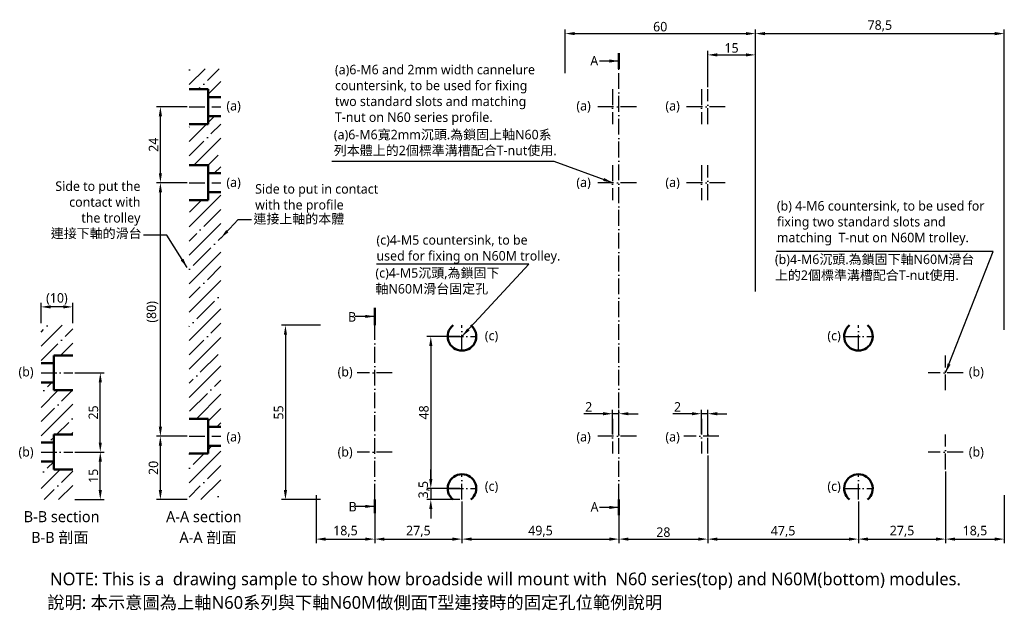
# Model space of a CAD drawing. Header units: millimetres. Extents: x 338 to 649, y 226 to 412.
import ezdxf

# ---------------------------------------------------------------- set-up
doc = ezdxf.new("R2010")
doc.units = ezdxf.units.MM
doc.linetypes.add('中心線5', pattern=[7.2, 5, -1, 0.2, -1])
doc.layers.add('中心線', color=5, linetype='中心線5')
doc.layers.add('標註線', color=3, linetype='Continuous')
doc.layers.add('外框線', color=7, linetype='Continuous', lineweight=50)
doc.styles.get("Standard").update_dxf_attribs({"font": 'msjh.ttf'})
doc.dimstyles.new('ISO-25', dxfattribs={"dimtxt": 3, "dimasz": 3, "dimexe": 1.25, "dimexo": 0.625, "dimtad": 1, "dimdec": 8, "dimtxsty": 'Standard', "dimcen": 2.5, "dimadec": 0, "dimazin": 0, "dimtfac": 1, "dimtdec": 8, "dimtmove": 0, "dimatfit": 3, "dimfxl": 0, "dimarcsym": 0})

# ---------------------------------------------------------------- blocks, each defined once
blk = doc.blocks.new('*D1')
at = {"layer": 'Defpoints', "color": 0}
for p in [(354.92, 275.63), (363.6, 275.63), (354.92, 260.63)]:
    blk.add_point(p, dxfattribs=at)
at = {"layer": '標註線', "color": 0, "lineweight": -2}
for p, q in [((355.55, 275.63), (364.85, 275.63)), ((363.6, 263.63), (363.6, 272.63)), ((355.55, 260.63), (364.85, 260.63))]:
    blk.add_line(p, q, dxfattribs=at)
at = {"layer": '標註線', "color": 0}
for points in [[(363.1, 272.63), (364.1, 272.63), (363.6, 275.63)], [(363.1, 263.63), (364.1, 263.63), (363.6, 260.63)]]:
    blk.add_solid(points, dxfattribs=at)
at = {"layer": '標註線', "color": 0, "insert": (361.42, 268.13), "char_height": 3, "attachment_point": 5, "rotation": 90}
blk.add_mtext('15', dxfattribs=at)
blk = doc.blocks.new('*D2')
at = {"layer": 'Defpoints', "color": 0}
for p in [(354.92, 300.63), (363.6, 300.63), (354.92, 275.63)]:
    blk.add_point(p, dxfattribs=at)
at = {"layer": '標註線', "color": 0, "lineweight": -2}
for p, q in [((355.55, 300.63), (364.85, 300.63)), ((363.6, 278.63), (363.6, 297.63)), ((355.55, 275.63), (364.85, 275.63))]:
    blk.add_line(p, q, dxfattribs=at)
at = {"layer": '標註線', "color": 0}
for points in [[(363.1, 297.63), (364.1, 297.63), (363.6, 300.63)], [(363.1, 278.63), (364.1, 278.63), (363.6, 275.63)]]:
    blk.add_solid(points, dxfattribs=at)
at = {"layer": '標註線', "color": 0, "insert": (361.43, 288.13), "char_height": 3, "attachment_point": 5, "rotation": 90}
blk.add_mtext('25', dxfattribs=at)
blk = doc.blocks.new('*D3')
at = {"layer": 'Defpoints', "color": 0}
for p in [(344.92, 321.45), (344.92, 315.63), (354.92, 315.63)]:
    blk.add_point(p, dxfattribs=at)
at = {"layer": '標註線', "color": 0, "lineweight": -2}
for p, q in [((344.92, 316.26), (344.92, 322.7)), ((351.92, 321.45), (347.92, 321.45)), ((354.92, 316.26), (354.92, 322.7))]:
    blk.add_line(p, q, dxfattribs=at)
at = {"layer": '標註線', "color": 0}
for points in [[(347.92, 321.95), (347.92, 320.95), (344.92, 321.45)], [(351.92, 321.95), (351.92, 320.95), (354.92, 321.45)]]:
    blk.add_solid(points, dxfattribs=at)
at = {"layer": '標註線', "color": 0, "insert": (349.92, 323.95), "char_height": 3, "attachment_point": 5}
blk.add_mtext('(10)', dxfattribs=at)
blk = doc.blocks.new('*D4')
at = {"layer": 'Defpoints', "color": 0}
for p in [(433.65, 315.63), (421.98, 260.63), (433.65, 260.63)]:
    blk.add_point(p, dxfattribs=at)
at = {"layer": '標註線', "color": 0, "lineweight": -2}
for p, q in [((433.02, 315.63), (420.73, 315.63)), ((421.98, 312.63), (421.98, 263.63)), ((433.02, 260.63), (420.73, 260.63))]:
    blk.add_line(p, q, dxfattribs=at)
at = {"layer": '標註線', "color": 0}
for points in [[(421.48, 312.63), (422.48, 312.63), (421.98, 315.63)], [(421.48, 263.63), (422.48, 263.63), (421.98, 260.63)]]:
    blk.add_solid(points, dxfattribs=at)
at = {"layer": '標註線', "color": 0, "insert": (419.83, 288.13), "char_height": 3, "attachment_point": 5, "rotation": 90}
blk.add_mtext('55', dxfattribs=at)
blk = doc.blocks.new('*D5')
at = {"layer": 'Defpoints', "color": 0}
for p in [(431.65, 262.63), (450.15, 260.63), (450.15, 248.15)]:
    blk.add_point(p, dxfattribs=at)
at = {"layer": '標註線', "color": 0, "lineweight": -2}
for p, q in [((431.65, 262.01), (431.65, 246.9)), ((450.15, 260.01), (450.15, 246.9)), ((434.65, 248.15), (447.15, 248.15))]:
    blk.add_line(p, q, dxfattribs=at)
at = {"layer": '標註線', "color": 0}
for points in [[(434.65, 248.65), (434.65, 247.65), (431.65, 248.15)], [(447.15, 248.65), (447.15, 247.65), (450.15, 248.15)]]:
    blk.add_solid(points, dxfattribs=at)
at = {"layer": '標註線', "color": 0, "insert": (440.9, 250.59), "char_height": 3, "attachment_point": 5}
blk.add_mtext('18,5', dxfattribs=at)
blk = doc.blocks.new('*D6')
at = {"layer": 'Defpoints', "color": 0}
for p in [(648.65, 407.71), (570.15, 325.63), (648.65, 313.63)]:
    blk.add_point(p, dxfattribs=at)
at = {"layer": '標註線', "color": 0, "lineweight": -2}
for p, q in [((570.15, 326.26), (570.15, 408.96)), ((573.15, 407.71), (645.65, 407.71)), ((648.65, 314.26), (648.65, 408.96))]:
    blk.add_line(p, q, dxfattribs=at)
at = {"layer": '標註線', "color": 0}
for points in [[(573.15, 408.21), (573.15, 407.21), (570.15, 407.71)], [(645.65, 408.21), (645.65, 407.21), (648.65, 407.71)]]:
    blk.add_solid(points, dxfattribs=at)
at = {"layer": '標註線', "color": 0, "insert": (609.4, 410.14), "char_height": 3, "attachment_point": 5}
blk.add_mtext('78,5', dxfattribs=at)
blk = doc.blocks.new('*D7')
at = {"layer": 'Defpoints', "color": 0}
for p in [(527.15, 260.63), (555.15, 260.63), (555.15, 248.15)]:
    blk.add_point(p, dxfattribs=at)
at = {"layer": '標註線', "color": 0, "lineweight": -2}
for p, q in [((527.15, 260.01), (527.15, 246.9)), ((555.15, 260.01), (555.15, 246.9)), ((530.15, 248.15), (552.15, 248.15))]:
    blk.add_line(p, q, dxfattribs=at)
at = {"layer": '標註線', "color": 0}
for points in [[(530.15, 248.65), (530.15, 247.65), (527.15, 248.15)], [(552.15, 248.65), (552.15, 247.65), (555.15, 248.15)]]:
    blk.add_solid(points, dxfattribs=at)
at = {"layer": '標註線', "color": 0, "insert": (541.15, 250.33), "char_height": 3, "attachment_point": 5}
blk.add_mtext('28', dxfattribs=at)
blk = doc.blocks.new('*D8')
at = {"layer": 'Defpoints', "color": 0}
for p in [(630.15, 270.13), (648.65, 262.63), (648.65, 248.15)]:
    blk.add_point(p, dxfattribs=at)
at = {"layer": '標註線', "color": 0, "lineweight": -2}
for p, q in [((630.15, 269.51), (630.15, 246.9)), ((648.65, 262.01), (648.65, 246.9)), ((633.15, 248.15), (645.65, 248.15))]:
    blk.add_line(p, q, dxfattribs=at)
at = {"layer": '標註線', "color": 0}
for points in [[(633.15, 248.65), (633.15, 247.65), (630.15, 248.15)], [(645.65, 248.65), (645.65, 247.65), (648.65, 248.15)]]:
    blk.add_solid(points, dxfattribs=at)
at = {"layer": '標註線', "color": 0, "insert": (639.4, 250.59), "char_height": 3, "attachment_point": 5}
blk.add_mtext('18,5', dxfattribs=at)
blk = doc.blocks.new('*D9')
at = {"layer": 'Defpoints', "color": 0}
for p in [(570.15, 400.99), (570.15, 394.63), (555.15, 390.13)]:
    blk.add_point(p, dxfattribs=at)
at = {"layer": '標註線', "color": 0, "lineweight": -2}
for p, q in [((555.15, 390.76), (555.15, 402.24)), ((558.15, 400.99), (567.15, 400.99)), ((570.15, 395.26), (570.15, 402.24))]:
    blk.add_line(p, q, dxfattribs=at)
at = {"layer": '標註線', "color": 0}
for points in [[(558.15, 401.49), (558.15, 400.49), (555.15, 400.99)], [(567.15, 401.49), (567.15, 400.49), (570.15, 400.99)]]:
    blk.add_solid(points, dxfattribs=at)
at = {"layer": '標註線', "color": 0, "insert": (562.65, 403.17), "char_height": 3, "attachment_point": 5}
blk.add_mtext('15', dxfattribs=at)
blk = doc.blocks.new('*D10')
at = {"layer": 'Defpoints', "color": 0}
for p in [(382.55, 280.63), (391.62, 280.63), (391.62, 260.63)]:
    blk.add_point(p, dxfattribs=at)
at = {"layer": '標註線', "color": 0, "lineweight": -2}
for p, q in [((390.99, 280.63), (381.3, 280.63)), ((382.55, 263.63), (382.55, 277.63)), ((390.99, 260.63), (381.3, 260.63))]:
    blk.add_line(p, q, dxfattribs=at)
at = {"layer": '標註線', "color": 0}
for points in [[(382.05, 277.63), (383.05, 277.63), (382.55, 280.63)], [(382.05, 263.63), (383.05, 263.63), (382.55, 260.63)]]:
    blk.add_solid(points, dxfattribs=at)
at = {"layer": '標註線', "color": 0, "insert": (380.37, 270.63), "char_height": 3, "attachment_point": 5, "rotation": 90}
blk.add_mtext('20', dxfattribs=at)
blk = doc.blocks.new('*D11')
at = {"layer": 'Defpoints', "color": 0}
for p in [(382.55, 360.63), (391.62, 360.63), (391.62, 280.63)]:
    blk.add_point(p, dxfattribs=at)
at = {"layer": '標註線', "color": 0, "lineweight": -2}
for p, q in [((390.99, 360.63), (381.3, 360.63)), ((382.55, 283.63), (382.55, 357.63)), ((390.99, 280.63), (381.3, 280.63))]:
    blk.add_line(p, q, dxfattribs=at)
at = {"layer": '標註線', "color": 0}
for points in [[(382.05, 357.63), (383.05, 357.63), (382.55, 360.63)], [(382.05, 283.63), (383.05, 283.63), (382.55, 280.63)]]:
    blk.add_solid(points, dxfattribs=at)
at = {"layer": '標註線', "color": 0, "insert": (380.05, 319.88), "char_height": 3, "attachment_point": 5, "rotation": 90}
blk.add_mtext('(80)', dxfattribs=at)
blk = doc.blocks.new('*D12')
at = {"layer": 'Defpoints', "color": 0}
for p in [(382.55, 384.63), (391.62, 384.63), (391.62, 360.63)]:
    blk.add_point(p, dxfattribs=at)
at = {"layer": '標註線', "color": 0, "lineweight": -2}
for p, q in [((390.99, 384.63), (381.3, 384.63)), ((382.55, 363.63), (382.55, 381.63)), ((390.99, 360.63), (381.3, 360.63))]:
    blk.add_line(p, q, dxfattribs=at)
at = {"layer": '標註線', "color": 0}
for points in [[(382.05, 381.63), (383.05, 381.63), (382.55, 384.63)], [(382.05, 363.63), (383.05, 363.63), (382.55, 360.63)]]:
    blk.add_solid(points, dxfattribs=at)
at = {"layer": '標註線', "color": 0, "insert": (380.39, 372.63), "char_height": 3, "attachment_point": 5, "rotation": 90}
blk.add_mtext('24', dxfattribs=at)
blk = doc.blocks.new('*D13')
at = {"layer": 'Defpoints', "color": 0}
for p in [(527.15, 287.73), (525.15, 280.63), (527.15, 280.63)]:
    blk.add_point(p, dxfattribs=at)
at = {"layer": '標註線', "color": 0, "lineweight": -2}
for p, q in [((525.15, 281.26), (525.15, 288.98)), ((527.15, 281.26), (527.15, 288.98)), ((522.15, 287.73), (516.08, 287.73)), ((527.15, 287.73), (525.15, 287.73)), ((530.15, 287.73), (533.15, 287.73))]:
    blk.add_line(p, q, dxfattribs=at)
at = {"layer": '標註線', "color": 0}
for points in [[(522.15, 288.23), (522.15, 287.23), (525.15, 287.73)], [(530.15, 288.23), (530.15, 287.23), (527.15, 287.73)]]:
    blk.add_solid(points, dxfattribs=at)
at = {"layer": '標註線', "color": 0, "insert": (517.61, 289.88), "char_height": 3, "attachment_point": 5}
blk.add_mtext('2', dxfattribs=at)
blk = doc.blocks.new('*D14')
at = {"layer": 'Defpoints', "color": 0}
for p in [(555.15, 287.73), (553.15, 280.63), (555.15, 280.63)]:
    blk.add_point(p, dxfattribs=at)
at = {"layer": '標註線', "color": 0, "lineweight": -2}
for p, q in [((553.15, 281.26), (553.15, 288.98)), ((555.15, 281.26), (555.15, 288.98)), ((550.15, 287.73), (544.08, 287.73)), ((555.15, 287.73), (553.15, 287.73)), ((558.15, 287.73), (561.15, 287.73))]:
    blk.add_line(p, q, dxfattribs=at)
at = {"layer": '標註線', "color": 0}
for points in [[(550.15, 288.23), (550.15, 287.23), (553.15, 287.73)], [(558.15, 288.23), (558.15, 287.23), (555.15, 287.73)]]:
    blk.add_solid(points, dxfattribs=at)
at = {"layer": '標註線', "color": 0, "insert": (545.61, 289.88), "char_height": 3, "attachment_point": 5}
blk.add_mtext('2', dxfattribs=at)
blk = doc.blocks.new('*D15')
at = {"layer": 'Defpoints', "color": 0}
for p in [(450.15, 260.63), (477.65, 260.63), (477.65, 248.15)]:
    blk.add_point(p, dxfattribs=at)
at = {"layer": '標註線', "color": 0, "lineweight": -2}
for p, q in [((450.15, 260.01), (450.15, 246.9)), ((477.65, 260.01), (477.65, 246.9)), ((453.15, 248.15), (474.65, 248.15))]:
    blk.add_line(p, q, dxfattribs=at)
at = {"layer": '標註線', "color": 0}
for points in [[(453.15, 248.65), (453.15, 247.65), (450.15, 248.15)], [(474.65, 248.65), (474.65, 247.65), (477.65, 248.15)]]:
    blk.add_solid(points, dxfattribs=at)
at = {"layer": '標註線', "color": 0, "insert": (463.9, 250.58), "char_height": 3, "attachment_point": 5}
blk.add_mtext('27,5', dxfattribs=at)
blk = doc.blocks.new('*D16')
at = {"layer": 'Defpoints', "color": 0}
for p in [(477.65, 260.63), (527.15, 260.63), (527.15, 248.15)]:
    blk.add_point(p, dxfattribs=at)
at = {"layer": '標註線', "color": 0, "lineweight": -2}
for p, q in [((477.65, 260.01), (477.65, 246.9)), ((527.15, 260.01), (527.15, 246.9)), ((480.65, 248.15), (524.15, 248.15))]:
    blk.add_line(p, q, dxfattribs=at)
at = {"layer": '標註線', "color": 0}
for points in [[(480.65, 248.65), (480.65, 247.65), (477.65, 248.15)], [(524.15, 248.65), (524.15, 247.65), (527.15, 248.15)]]:
    blk.add_solid(points, dxfattribs=at)
at = {"layer": '標註線', "color": 0, "insert": (502.4, 250.58), "char_height": 3, "attachment_point": 5}
blk.add_mtext('49,5', dxfattribs=at)
blk = doc.blocks.new('*D17')
at = {"layer": 'Defpoints', "color": 0}
for p in [(555.15, 275.13), (602.65, 260.63), (602.65, 248.15)]:
    blk.add_point(p, dxfattribs=at)
at = {"layer": '標註線', "color": 0, "lineweight": -2}
for p, q in [((555.15, 274.51), (555.15, 246.9)), ((602.65, 260.01), (602.65, 246.9)), ((558.15, 248.15), (599.65, 248.15))]:
    blk.add_line(p, q, dxfattribs=at)
at = {"layer": '標註線', "color": 0}
for points in [[(558.15, 248.65), (558.15, 247.65), (555.15, 248.15)], [(599.65, 248.65), (599.65, 247.65), (602.65, 248.15)]]:
    blk.add_solid(points, dxfattribs=at)
at = {"layer": '標註線', "color": 0, "insert": (578.9, 250.55), "char_height": 3, "attachment_point": 5}
blk.add_mtext('47,5', dxfattribs=at)
blk = doc.blocks.new('*D18')
at = {"layer": 'Defpoints', "color": 0}
for p in [(602.65, 260.63), (630.15, 260.63), (630.15, 248.15)]:
    blk.add_point(p, dxfattribs=at)
at = {"layer": '標註線', "color": 0, "lineweight": -2}
for p, q in [((602.65, 260.01), (602.65, 246.9)), ((630.15, 260.01), (630.15, 246.9)), ((605.65, 248.15), (627.15, 248.15))]:
    blk.add_line(p, q, dxfattribs=at)
at = {"layer": '標註線', "color": 0}
for points in [[(605.65, 248.65), (605.65, 247.65), (602.65, 248.15)], [(627.15, 248.65), (627.15, 247.65), (630.15, 248.15)]]:
    blk.add_solid(points, dxfattribs=at)
at = {"layer": '標註線', "color": 0, "insert": (616.4, 250.58), "char_height": 3, "attachment_point": 5}
blk.add_mtext('27,5', dxfattribs=at)
blk = doc.blocks.new('*D19')
at = {"layer": 'Defpoints', "color": 0}
for p in [(477.65, 312.13), (467.82, 264.13), (477.65, 264.13)]:
    blk.add_point(p, dxfattribs=at)
at = {"layer": '標註線', "color": 0, "lineweight": -2}
for p, q in [((477.02, 312.13), (466.57, 312.13)), ((467.82, 309.13), (467.82, 267.13)), ((477.02, 264.13), (466.57, 264.13))]:
    blk.add_line(p, q, dxfattribs=at)
at = {"layer": '標註線', "color": 0}
for points in [[(467.32, 309.13), (468.32, 309.13), (467.82, 312.13)], [(467.32, 267.13), (468.32, 267.13), (467.82, 264.13)]]:
    blk.add_solid(points, dxfattribs=at)
at = {"layer": '標註線', "color": 0, "insert": (465.64, 288.13), "char_height": 3, "attachment_point": 5, "rotation": 90}
blk.add_mtext('48', dxfattribs=at)
blk = doc.blocks.new('*D20')
at = {"layer": 'Defpoints', "color": 0}
for p in [(477.65, 264.13), (467.82, 260.63), (477.65, 260.63)]:
    blk.add_point(p, dxfattribs=at)
at = {"layer": '標註線', "color": 0, "lineweight": -2}
for p, q in [((467.82, 267.13), (467.82, 270.13)), ((477.02, 264.13), (466.57, 264.13)), ((467.82, 264.13), (467.82, 260.63)), ((477.02, 260.63), (466.57, 260.63)), ((467.82, 257.63), (467.82, 254.63))]:
    blk.add_line(p, q, dxfattribs=at)
at = {"layer": '標註線', "color": 0}
for points in [[(467.32, 267.13), (468.32, 267.13), (467.82, 264.13)], [(467.32, 257.63), (468.32, 257.63), (467.82, 260.63)]]:
    blk.add_solid(points, dxfattribs=at)
at = {"layer": '標註線', "color": 0, "insert": (465.7, 263.75), "char_height": 3, "attachment_point": 5, "rotation": 90}
blk.add_mtext('3,5', dxfattribs=at)
blk = doc.blocks.new('*D21')
at = {"layer": 'Defpoints', "color": 0}
for p in [(570.15, 407.71), (510.15, 394.63), (570.15, 394.63)]:
    blk.add_point(p, dxfattribs=at)
at = {"layer": '標註線', "color": 0, "lineweight": -2}
for p, q in [((510.15, 395.26), (510.15, 408.96)), ((513.15, 407.71), (567.15, 407.71)), ((570.15, 395.26), (570.15, 408.96))]:
    blk.add_line(p, q, dxfattribs=at)
at = {"layer": '標註線', "color": 0}
for points in [[(513.15, 408.21), (513.15, 407.21), (510.15, 407.71)], [(567.15, 408.21), (567.15, 407.21), (570.15, 407.71)]]:
    blk.add_solid(points, dxfattribs=at)
at = {"layer": '標註線', "color": 0, "insert": (540.15, 409.88), "char_height": 3, "attachment_point": 5}
blk.add_mtext('60', dxfattribs=at)

msp = doc.modelspace()

# ---------------------------------------------------------------- hatches: boundary and pattern name
h = msp.add_hatch()
h.set_pattern_fill('ANSI35', color=256, style=0)
h.paths.add_polyline_path([(401.61692178, 277.63406757), (397.61692178, 277.63406757), (397.61692178, 275.13406757), (391.61692178, 275.13406757), (391.61692178, 260.63406757), (401.61692178, 260.63406757)])
h.paths.add_polyline_path([(401.61692178, 357.63406757), (397.61692178, 357.63406757), (397.61692178, 355.13406757), (391.61692178, 355.13406757), (391.61692178, 286.13406757), (397.61692178, 286.13406757), (397.61692178, 283.63406757), (401.61692178, 283.63406757)])
h.paths.add_polyline_path([(401.61692178, 381.63406757), (397.61692178, 381.63406757), (397.61692178, 379.13406757), (391.61692178, 379.13406757), (391.61692178, 366.13406757), (397.61692178, 366.13406757), (397.61692178, 363.63406757), (401.61692178, 363.63406757)])
h.paths.add_polyline_path([(401.61692178, 396.63406757), (391.61692178, 396.63406757), (391.61692178, 390.13406757), (397.61692178, 390.13406757), (397.61692178, 387.63406757), (401.61692178, 387.63406757)])
h = msp.add_hatch()
h.set_pattern_fill('ANSI35', color=256, style=0)
h.paths.add_polyline_path([(354.92060092, 315.63406757), (344.92060092, 315.63406757), (344.92060092, 303.63406757), (348.92060092, 303.63406757), (348.92060092, 306.13406757), (354.92060092, 306.13406757)])
h.paths.add_polyline_path([(354.92060092, 270.13406757), (348.92060092, 270.13406757), (348.92060092, 272.63406757), (344.92060092, 272.63406757), (344.92060092, 260.63406757), (354.92060092, 260.63406757)])
h = msp.add_hatch()
h.set_pattern_fill('ANSI35', color=256, style=0)
h.set_pattern_definition([(45, (159.445, 23.417), (-4.49013, 4.49013), []), (45, (163.935, 23.417), (-4.49013, 4.49013), [7.9375, -1.5875, 0, -1.5875])])
h.paths.add_polyline_path([(354.92060092, 281.13406757), (354.92060092, 295.13406757), (348.92060092, 295.13406757), (348.92060092, 297.63406757), (344.92060092, 297.63406757), (344.92060092, 278.63406757), (348.92060092, 278.63406757), (348.92060092, 281.13406757)])

# ---------------------------------------------------------------- linework, layer by layer
at = {"layer": '中心線'}
for p, q in [((527.14803058, 260.63406757), (527.14803058, 396.63406757)), ((525.14803058, 390.13406757), (525.14803058, 379.13406757)), ((553.14803058, 390.13406757), (553.14803058, 379.13406757)), ((555.14803058, 379.13406757), (555.14803058, 390.13406757)), ((391.61692178, 384.63406757), (401.61692178, 384.63406757)), ((532.64803058, 384.63406757), (519.64803058, 384.63406757)), ((560.64803058, 384.63406757), (547.64803058, 384.63406757)), ((525.14803058, 366.13406757), (525.14803058, 355.13406757)), ((553.14803058, 366.13406757), (553.14803058, 355.13406757)), ((555.14803058, 355.13406757), (555.14803058, 366.13406757)), ((391.61692178, 360.63406757), (401.61692178, 360.63406757)), ((532.64803058, 360.63406757), (519.64803058, 360.63406757)), ((560.64803058, 360.63406757), (547.64803058, 360.63406757)), ((450.14803058, 260.63406757), (450.14803058, 315.63406757)), ((477.64803058, 307.63406757), (477.64803058, 315.63406757)), ((602.64803058, 307.63406757), (602.64803058, 315.63406757)), ((473.14803058, 312.13406757), (482.14803058, 312.13406757)), ((598.14803058, 312.13406757), (607.14803058, 312.13406757)), ((630.14803058, 295.13406757), (630.14803058, 306.13406757)), ((344.92060092, 300.63406757), (354.92060092, 300.63406757)), ((455.64803058, 300.63406757), (444.64803058, 300.63406757)), ((635.64803058, 300.63406757), (624.64803058, 300.63406757)), ((525.14803058, 286.13406757), (525.14803058, 275.13406757)), ((553.14803058, 286.13406757), (553.14803058, 275.13406757)), ((555.14803058, 275.13406757), (555.14803058, 286.13406757)), ((391.61692178, 280.63406757), (401.61692178, 280.63406757)), ((532.64803058, 280.63406757), (519.64803058, 280.63406757)), ((558.64803058, 280.63406757), (547.64803058, 280.63406757)), ((630.14803058, 270.13406757), (630.14803058, 281.13406757)), ((344.92060092, 275.63406757), (354.92060092, 275.63406757)), ((455.64803058, 275.63406757), (444.64803058, 275.63406757)), ((635.64803058, 275.63406757), (624.64803058, 275.63406757)), ((477.64803058, 260.63406757), (477.64803058, 268.63406757)), ((602.64803058, 260.63406757), (602.64803058, 268.63406757)), ((473.14803058, 264.13406757), (482.14803058, 264.13406757)), ((598.14803058, 264.13406757), (607.14803058, 264.13406757))]:
    msp.add_line(p, q, dxfattribs=at)
at = {"layer": '外框線'}
for p, q in [((391.61692178, 390.13406757), (397.61692178, 390.13406757)), ((397.61692178, 390.13406757), (397.61692178, 379.13406757)), ((397.61692178, 387.63406757), (401.61692178, 387.63406757)), ((391.61692178, 379.13406757), (397.61692178, 379.13406757)), ((397.61692178, 381.63406757), (401.61692178, 381.63406757)), ((391.61692178, 366.13406757), (397.61692178, 366.13406757)), ((397.61692178, 366.13406757), (397.61692178, 355.13406757)), ((397.61692178, 363.63406757), (401.61692178, 363.63406757)), ((397.61692178, 357.63406757), (401.61692178, 357.63406757)), ((391.61692178, 355.13406757), (397.61692178, 355.13406757)), ((391.61692178, 286.13406757), (397.61692178, 286.13406757)), ((397.61692178, 286.13406757), (397.61692178, 275.13406757)), ((397.61692178, 283.63406757), (401.61692178, 283.63406757)), ((397.61692178, 277.63406757), (401.61692178, 277.63406757)), ((391.61692178, 275.13406757), (397.61692178, 275.13406757))]:
    msp.add_line(p, q, dxfattribs=at)
at = {"layer": '外框線', "lineweight": 50}
for p, q in [((348.92060092, 295.13406757), (348.92060092, 306.13406757)), ((348.92060092, 306.13406757), (354.92060092, 306.13406757)), ((344.92060092, 303.63406757), (348.92060092, 303.63406757)), ((344.92060092, 297.63406757), (348.92060092, 297.63406757)), ((348.92060092, 295.13406757), (354.92060092, 295.13406757)), ((348.92060092, 270.13406757), (348.92060092, 281.13406757)), ((348.92060092, 281.13406757), (354.92060092, 281.13406757)), ((344.92060092, 278.63406757), (348.92060092, 278.63406757)), ((344.92060092, 272.63406757), (348.92060092, 272.63406757)), ((348.92060092, 270.13406757), (354.92060092, 270.13406757))]:
    msp.add_line(p, q, dxfattribs=at)
at = {"layer": '外框線'}
for centre, start, end in [((477.64803058, 312.13406757), 128.942441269, 51.057558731), ((602.64803058, 312.13406757), 128.942441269, 51.057558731), ((477.64803058, 264.13406757), 308.942441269, 231.057558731), ((602.64803058, 264.13406757), 308.942441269, 231.057558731)]:
    msp.add_arc(centre, 4.5, start, end, dxfattribs=at)
at = {"layer": '標註線', "lineweight": 50}
for p, q in [((527.14803058, 396.63406757), (527.14803058, 401.51429678)), ((450.14803058, 315.63406757), (450.14803058, 321.18951281)), ((450.14803058, 256.38232993), (450.14803058, 260.63406757))]:
    msp.add_line(p, q, dxfattribs=at)
at = {"layer": '標註線', "linetype": '中心線5', "lineweight": 50}
msp.add_line((527.14803058, 260.63406757), (527.14803058, 255.71296073), dxfattribs=at)

# ---------------------------------------------------------------- texts
for s, insert, char_height, attachment_point in [('(a)6-M6 and 2mm width cannelure \\Pcountersink, to be used for fixing \\Ptwo standard slots and matching  \\PT-nut on N60 series profile.', (437.59503133, 397.84060771), 3, 1), ('Side to put the\\Pcontact with\\Pthe trolley', (376.26586746, 347.05129563), 3, 9), ('Side to put in contact\\Pwith the profile', (412.43029102, 360.18406945), 3, 1), ('(b) 4-M6 countersink, to be used for\\Pfixing two standard slots and\\Pmatching  T-nut on N60M trolley.', (576.93931485, 354.83917364), 3, 1), ('(c)4-M5 countersink, to be\\Pused for fixing on N60M trolley.', (450.69277884, 344.08209362), 3, 1), ('NOTE: This is a  drawing sample to show how broadside will mount with  N60 series(top) and N60M(bottom) modules.', (347.76513659, 237.57898138), 4, 1)]:
    msp.add_mtext(s, dxfattribs=dict(insert=insert, char_height=char_height, attachment_point=attachment_point))
at = {"linetype": '中心線5', "lineweight": 50, "char_height": 3.5, "width": 2.486899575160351e-14, "attachment_point": 1}
for s, insert in [('B-B section', (339.45785677, 256.99694829)), ('A-A section', (384.34767299, 256.99694829))]:
    msp.add_mtext(s, dxfattribs=dict(at, insert=insert))
at = {"layer": '標註線', "linetype": '中心線5', "lineweight": 50, "char_height": 3, "attachment_point": 1}
for s, insert in [('A', (518.10620506, 400.64741679)), ('B', (441.72039342, 319.80057345)), ('B', (441.88459892, 259.88364026)), ('A', (518.19461446, 259.81387304))]:
    msp.add_mtext(s, dxfattribs=dict(at, insert=insert))
at = {"layer": '標註線'}
for s, insert, char_height, attachment_point in [('(a)', (403.37431023, 386.44605284), 3, 1), ('(a)', (513.72402237, 386.44605284), 3, 1), ('(a)', (541.79787865, 386.44605284), 3, 1), ('(a)6-M6寬2mm沉頭.為鎖固上軸N60系\\P列本體上的2個標準溝槽配合T-nut使用.', (437.2474301, 377.33047212), 3, 1), ('(a)', (403.37431023, 362.27451304), 3, 1), ('(a)', (513.72402237, 362.27451304), 3, 1), ('(a)', (541.79787865, 362.27451304), 3, 1), ('連接上軸的本體', (411.88346161, 350.75176564), 3, 1), ('連接下軸的滑台', (376.63953948, 342.79674377), 3, 9), ('(b)4-M6沉頭.為鎖固下軸N60M滑台\\P上的2個標準溝槽配合T-nut使用.', (576.31970324, 337.96264553), 3, 1), ('(c)4-M5沉頭,為鎖固下\\P軸N60M滑台固定孔', (450.3636321, 333.669955), 3, 1), ('(c)', (484.853295, 313.88969585), 3, 1), ('(c)', (592.86725591, 313.88969585), 3, 1), ('(b)', (337.81299885, 302.49851046), 3, 1), ('(b)', (438.43414671, 302.49851046), 3, 1), ('(b)', (637.45277162, 302.49851046), 3, 1), ('(a)', (403.37431023, 281.98054769), 3, 1), ('(a)', (513.72402237, 281.98054769), 3, 1), ('(a)', (541.79787865, 281.98054769), 3, 1), ('(b)', (337.81299885, 277.21563595), 3, 1), ('(b)', (438.43414671, 277.21563595), 3, 1), ('(b)', (637.45277162, 277.21563595), 3, 1), ('(c)', (484.853295, 266.38011816), 3, 1), ('(c)', (592.86725591, 266.38011816), 3, 1), ('說明: 本示意圖為上軸N60系列與下軸N60M做側面T型連接時的固定孔位範例說明', (346.86501589, 230.14938718), 4, 1)]:
    msp.add_mtext(s, dxfattribs=dict(at, insert=insert, char_height=char_height, attachment_point=attachment_point))
at = {"layer": '標註線', "linetype": '中心線5', "lineweight": 50, "char_height": 3.5, "width": 2.486899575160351e-14, "attachment_point": 1}
for s, insert in [('B-B 剖面', (341.79702013, 250.4433398)), ('A-A 剖面', (388.55731192, 250.4433398))]:
    msp.add_mtext(s, dxfattribs=dict(at, insert=insert))

# ---------------------------------------------------------------- dimensions: what is measured, and where the dimension line sits
at = {"layer": '標註線'}
for base, p1, p2, picture, middle in [((570.1480305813, 407.7082911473), (510.1480305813, 394.6340675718), (570.1480305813, 394.6340675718), '*D21', (540.1480305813, 409.8836462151)), ((648.6480305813, 407.7082911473), (570.1480305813, 325.6340675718), (648.6480305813, 313.6340675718), '*D6', (609.3980305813, 410.135421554)), ((570.1480305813, 400.9862049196), (555.1480305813, 390.1340675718), (570.1480305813, 394.6340675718), '*D9', (562.6480305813, 403.1702752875)), ((602.6480305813, 248.1508474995), (555.1480305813, 275.1340675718), (602.6480305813, 260.6340675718), '*D17', (578.8980305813, 250.5528003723)), ((648.6480305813, 248.1508474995), (630.1480305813, 270.1340675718), (648.6480305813, 262.6340675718), '*D8', (639.3980305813, 250.5866932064)), ((450.1480305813, 248.1508474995), (431.6480305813, 262.6340675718), (450.1480305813, 260.6340675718), '*D5', (440.8980305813, 250.5866932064)), ((477.6480305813, 248.1508474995), (450.1480305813, 260.6340675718), (477.6480305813, 260.6340675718), '*D15', (463.8980305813, 250.5779779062)), ((527.1480305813, 248.1508474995), (477.6480305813, 260.6340675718), (527.1480305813, 260.6340675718), '*D16', (502.3980305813, 250.5779779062)), ((555.1480305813, 248.1508474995), (527.1480305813, 260.6340675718), (555.1480305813, 260.6340675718), '*D7', (541.1480305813, 250.3262025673)), ((630.1480305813, 248.1508474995), (602.6480305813, 260.6340675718), (630.1480305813, 260.6340675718), '*D18', (616.3980305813, 250.5779779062))]:
    dim = msp.add_linear_dim(base=base, p1=p1, p2=p2, dimstyle='ISO-25', dxfattribs=at)
    dim.commit()
    dim.dimension.update_dxf_attribs({"geometry": picture, "text_midpoint": middle})
for base, p1, p2, picture, middle in [((382.5450194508, 384.6340675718), (391.616921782, 360.6340675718), (391.616921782, 384.6340675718), '*D12', (380.3948419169, 372.6340675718)), ((421.9765976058, 260.6340675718), (433.6480305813, 315.6340675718), (433.6480305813, 260.6340675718), '*D4', (419.8264200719, 288.1340675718)), ((467.8150684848, 264.1340675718), (477.6480305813, 312.1340675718), (477.6480305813, 264.1340675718), '*D19', (465.639713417, 288.1340675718)), ((363.6025987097, 300.6340675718), (354.9206009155, 275.6340675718), (354.9206009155, 300.6340675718), '*D2', (361.427243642, 288.1340675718)), ((382.5450194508, 280.6340675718), (391.616921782, 260.6340675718), (391.616921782, 280.6340675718), '*D10', (380.369664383, 270.6340675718)), ((363.6025987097, 275.6340675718), (354.9206009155, 260.6340675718), (354.9206009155, 275.6340675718), '*D1', (361.4185283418, 268.1340675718))]:
    dim = msp.add_linear_dim(base=base, p1=p1, p2=p2, angle=90, dimstyle='ISO-25', dxfattribs=at)
    dim.commit()
    dim.dimension.update_dxf_attribs({"geometry": picture, "text_midpoint": middle})
dim = msp.add_linear_dim(base=(382.54501945, 360.63406757), p1=(391.61692178, 280.63406757), p2=(391.61692178, 360.63406757), angle=90, text='(80)', dimstyle='ISO-25', dxfattribs=at)
dim.commit()
dim.dimension.update_dxf_attribs({"geometry": '*D11', "text_midpoint": (382.54501945, 319.88406757), "dimtype": 160})
dim = msp.add_linear_dim(base=(344.92060092, 321.45134193), p1=(354.92060092, 315.63406757), p2=(344.92060092, 315.63406757), angle=180, text='(10)', dimstyle='ISO-25', dxfattribs=at)
dim.commit()
dim.dimension.update_dxf_attribs({"geometry": '*D3', "text_midpoint": (349.92060092, 323.95109984)})
for base, p1, p2, picture, middle in [((527.14803058, 287.7344095), (525.14803058, 280.63406757), (527.14803058, 280.63406757), '*D13', (517.61179753, 287.7344095)), ((555.14803058, 287.7344095), (553.14803058, 280.63406757), (555.14803058, 280.63406757), '*D14', (545.61179753, 287.7344095))]:
    dim = msp.add_linear_dim(base=base, p1=p1, p2=p2, dimstyle='ISO-25', dxfattribs=at)
    dim.commit()
    dim.dimension.update_dxf_attribs({"geometry": picture, "text_midpoint": middle, "dimtype": 160})
dim = msp.add_linear_dim(base=(467.81506848, 260.63406757), p1=(477.64803058, 264.13406757), p2=(477.64803058, 260.63406757), angle=90, dimstyle='ISO-25', override={"dimtmove": 2}, dxfattribs=at)
dim.commit()
dim.dimension.update_dxf_attribs({"geometry": '*D20', "text_midpoint": (465.69542153, 263.75138076), "dimtype": 160})

# ---------------------------------------------------------------- leaders
for points in [[(527.14803058, 399.05628503), (520.98249625, 399.05628503)], [(525.14803058, 360.63406757), (506.74473338, 367.36533431), (436.57290996, 367.36533431)], [(630.14803058, 300.63406757), (645.10904635, 338.95590112), (576.85777652, 338.96264553)], [(477.64803058, 312.13406757), (498.68238022, 334.88611948), (450.69277884, 334.88611948)], [(450.14803058, 318.44246062), (443.92421053, 318.44246062)], [(450.14803058, 258.48569518), (444.0068974, 258.48569518)], [(527.14803058, 258.15462949), (521.04451159, 258.15462949)]]:
    msp.add_leader(points, dimstyle='ISO-25', override={"dimgap": 0.625, "dimtad": 0}, dxfattribs=at)
at = {"layer": '標註線', "annotation_type": 0, "has_hookline": 1}
for points, hookline_direction, text_width in [([(401.61692178, 343.17722498), (407.03614517, 349.00176564), (411.25846161, 349.00176564)], 0, 27.26533247), ([(390.99192178, 333.85876347), (384.54514857, 344.04674377), (377.26453948, 344.04674377)], 1, 27.29244674)]:
    msp.add_leader(points, dimstyle='ISO-25', override={"dimgap": 0.625, "dimtad": 0}, dxfattribs=dict(at, hookline_direction=hookline_direction, text_width=text_width))

doc.saveas('drawing.dxf')
